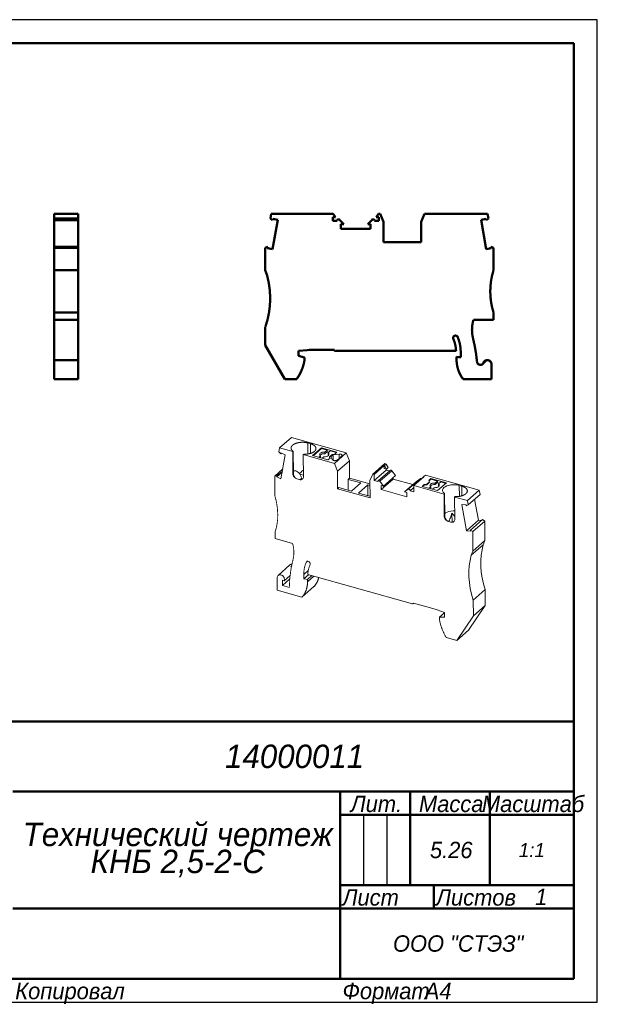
# Model space of a CAD drawing. Header units: millimetres. Extents: x 0 to 297, y 0 to 210.
# Tile 2 of 2: x 173 to 297, y 0 to 210. Entities that reach past the tile are written whole.
import ezdxf

# ---------------------------------------------------------------- set-up
doc = ezdxf.new("R2010")
doc.units = ezdxf.units.MM

# ---------------------------------------------------------------- blocks, each defined once
blk = doc.blocks.new('_FR1Страница_1')
at = {"color": 7, "lineweight": 25, "flags": 128}
for points in [[(297, 210), (0, 210)], [(297, 0), (297, 210)], [(247, 40), (247, 25)], [(252, 40), (252, 25)], [(242, 20), (292, 20)], [(0, 0), (297, 0)]]:
    blk.add_lwpolyline(points, dxfattribs=at)
at = {"color": 7, "lineweight": 50, "flags": 128}
for points in [[(20, 205), (292, 205)], [(292, 205), (292, 5)], [(107, 60), (292, 60)], [(172, 45), (292, 45)], [(242, 45), (242, 5)], [(257, 45), (257, 25)], [(274, 45), (274, 25)], [(242, 40), (292, 40)], [(242, 25), (292, 25)], [(262, 25), (262, 20)], [(172, 20), (292, 20)], [(292, 5), (20, 5)]]:
    blk.add_lwpolyline(points, dxfattribs=at)
at = {"color": 7}
for s, insert, char_height, width, attachment_point in [('\\pl0.5;{\\fT-FLEX Type A|b0|i1;\\l14000011 \\P}', (232, 52.5), 5, 122.5, 5), ('\\pl0.5;{\\fT-FLEX Type A|b0|i1;\\lМасштаб\\P}', (283, 44.125), 3.5, 19.75, 2), ('\\pl0.5;{\\fT-FLEX Type A|b0|i1;\\lЛит.\\P}', (249.5, 44.125), 3.5, 16.75, 2), ('\\pl0.5;{\\fT-FLEX Type A|b0|i1;\\lМасса\\P}', (265.5, 44.125), 3.5, 18.75, 2), ('\\pl0.5;{\\fT-FLEX Type A|b0|i1;\\l5.26\\P}', (265.5, 32.5), 3.5, 18.75, 5), ('{\\fT-FLEX Type A|b0|i1;\\l1:1\\P}', (283, 32.5), 3, 19.5, 5), ('\\pl0.5;{\\fT-FLEX Type A|b0|i1;\\l\\P}', (244.5, 32.5), 3.5, 6.75, 5), ('\\pl0.5;{\\fT-FLEX Type A|b0|i1;\\l\\P}', (249.5, 32.5), 3.5, 6.75, 5), ('\\pl0.5;{\\fT-FLEX Type A|b0|i1;\\l\\P}', (254.5, 32.5), 3.5, 6.75, 5), ('\\pl0.5;{\\fT-FLEX Type A|b0|i1;\\l\\H0.857143x;\\P}', (283, 32.5), 3.5, 19.75, 5), ('\\pl0.5;{\\fT-FLEX Type A|b0|i1;\\lЛист\\P}', (242, 24.125), 3.5, 11.75, 1), ('\\pl0.5;{\\fT-FLEX Type A|b0|i1;\\l\\H0.857143x;\\P}', (257, 24.125), 3.5, 11.75, 2), ('\\pl0.5;{\\fT-FLEX Type A|b0|i1;\\lЛистов\\P}', (262, 24.125), 3.5, 17.75, 1), ('{\\fT-FLEX Type A|b0|i1;\\l1\\P}', (285, 22.5), 3.5, 15.75, 5), ('\\pl0.5;{\\fT-FLEX Type A|b0|i1;\\l\\H0.857143x;\\P}', (285, 24.125), 3.5, 15.75, 2), ('{\\fT-FLEX Type A|b0|i1;\\l\\P}', (257, 22.5), 3.5, 11.75, 5), ('{\\fT-FLEX Type A|b0|i1;\\l}', (207, 20), 3, 71.5, 5), ('\\pl0.5;{\\fT-FLEX Type A|b0|i1;\\lООО "СТЭЗ"\\P}', (267, 12.5), 3.5, 51.75, 5), ('\\pl0.6;{\\fT-FLEX Type A|b0|i1;\\l \\P}', (207, 12.5), 3.5, 71.75, 5), ('\\pl0.5;{\\fT-FLEX Type A|b0|i1;\\lКопировал\\P}', (172, 4.125), 3.5, 23.566, 1), ('\\pl0.5;{\\fT-FLEX Type A|b0|i1;\\l\\P}', (193.816, 4.125), 3.5, 40.967, 1), ('\\pl0.5;{\\fT-FLEX Type A|b0|i1;\\lФормат\\P}', (242, 4.125), 3.5, 18.675, 1), ('\\pl0.5;{\\fT-FLEX Type A|b0|i1;\\l\\P}', (258.925, 4.125), 3.5, 9.825, 1), ('{\\fT-FLEX Type A|b0|i1;\\lA4\\P}', (262.962, 4.125), 3.5, 9.825, 2)]:
    blk.add_mtext(s, dxfattribs=dict(at, insert=insert, char_height=char_height, width=width, attachment_point=attachment_point))
at = {"color": 7, "insert": (207, 32.5), "char_height": 5, "width": 72.5, "attachment_point": 5, "line_spacing_factor": 0.692771}
blk.add_mtext('\\pl0.5;{\\fT-FLEX Type A|b0|i1;\\lТехнический чертеж\\PКНБ 2,5-2-С\\P}', dxfattribs=at)
blk = doc.blocks.new('Страница_1')
at = {"color": 7, "lineweight": 50, "flags": 128}
for points in [[(185.993, 168.524), (180.843, 168.524)], [(180.843, 167.518), (180.843, 168.524)], [(185.993, 167.518), (185.993, 168.524)], [(227.252, 168.524), (227.075, 167.522)], [(227.252, 168.524), (240.509, 168.524)], [(240.509, 168.524), (240.999, 167.824)], [(249.686, 167.824), (250.176, 168.524)], [(250.553, 168.524), (250.176, 168.524)], [(250.553, 168.524), (251.293, 166.774)], [(259.293, 166.774), (260.032, 168.524)], [(273.527, 168.524), (260.032, 168.524)], [(273.705, 167.518), (273.527, 168.524)], [(185.993, 167.518), (180.843, 167.518)], [(180.843, 167.518), (180.843, 167.129)], [(180.843, 167.129), (185.993, 167.129)], [(180.843, 167.129), (180.843, 161.436)], [(185.993, 167.518), (185.993, 167.129)], [(185.993, 167.129), (185.993, 161.436)], [(227.075, 167.522), (227.544, 167.129)], [(227.544, 167.129), (227.591, 167.397)], [(227.547, 160.983), (228.645, 167.211)], [(227.591, 167.397), (228.645, 167.211)], [(240.443, 167.824), (240.443, 167.024)], [(240.999, 167.824), (240.443, 167.824)], [(241.352, 167.024), (240.443, 167.024)], [(242.777, 166.324), (241.864, 167.236)], [(242.168, 166.324), (242.777, 166.324)], [(242.168, 165.274), (242.168, 166.324)], [(247.909, 166.324), (248.821, 167.236)], [(247.909, 166.324), (248.518, 166.324)], [(248.518, 166.324), (248.518, 165.274)], [(250.243, 167.024), (249.333, 167.024)], [(250.243, 167.824), (249.686, 167.824)], [(250.243, 167.824), (250.243, 167.024)], [(251.293, 162.474), (251.293, 166.774)], [(259.293, 166.774), (259.293, 162.474)], [(273.194, 167.397), (272.14, 167.211)], [(272.14, 167.211), (273.239, 160.983)], [(273.241, 167.129), (273.194, 167.397)], [(273.705, 167.518), (273.241, 167.129)], [(248.518, 165.274), (242.168, 165.274)], [(251.293, 162.474), (259.293, 162.474)], [(180.843, 161.436), (180.843, 161.237)], [(185.993, 161.436), (180.843, 161.436)], [(185.993, 161.237), (180.843, 161.237)], [(180.843, 161.237), (180.843, 156.424)], [(185.993, 161.436), (185.993, 161.237)], [(185.993, 161.237), (185.993, 156.424)], [(225.993, 161.237), (226.54, 161.436)], [(225.993, 156.424), (225.993, 161.237)], [(226.54, 161.436), (226.493, 161.168)], [(227.547, 160.983), (226.493, 161.168)], [(273.239, 160.983), (274.293, 161.168)], [(274.245, 161.436), (274.793, 161.237)], [(274.293, 161.168), (274.245, 161.436)], [(274.793, 161.237), (274.793, 156.424)], [(185.993, 156.424), (180.843, 156.424)], [(180.843, 151.924), (180.843, 156.424)], [(185.993, 151.924), (185.993, 156.424)], [(226.38, 155.293), (225.993, 156.424)], [(180.843, 147.424), (180.843, 151.924)], [(185.993, 147.424), (185.993, 151.924)], [(180.843, 147.424), (185.993, 147.424)], [(180.843, 147.424), (180.843, 145.824)], [(185.993, 147.424), (185.993, 145.824)], [(274.793, 147.424), (274.793, 145.824)], [(180.843, 143.698), (180.843, 145.824)], [(185.993, 145.824), (180.843, 145.824)], [(185.993, 143.698), (185.993, 145.824)], [(270.5, 145.824), (274.793, 145.824)], [(180.843, 141.866), (180.843, 143.698)], [(185.993, 141.866), (185.993, 143.698)], [(225.993, 144.31), (225.993, 140.424)], [(180.843, 141.866), (180.843, 137.232)], [(185.993, 141.866), (185.993, 137.234)], [(225.993, 140.424), (230.165, 133.174)], [(233.093, 139.224), (233.148, 139.229)], [(233.093, 138.124), (233.093, 139.224)], [(233.148, 139.229), (234.938, 139.385)], [(234.938, 139.385), (235.379, 139.424)], [(235.379, 139.424), (238.039, 139.424)], [(238.039, 139.424), (240.793, 139.424)], [(240.993, 139.224), (266.787, 139.224)], [(266.754, 139.673), (266.787, 139.224)], [(267.764, 139.612), (267.793, 138.924)], [(267.793, 137.845), (267.793, 138.924)], [(180.843, 136.433), (180.843, 137.224)], [(185.993, 137.224), (180.843, 137.224)], [(185.993, 136.433), (185.993, 137.222)], [(234.393, 137.775), (233.093, 138.124)], [(234.393, 137.324), (234.393, 137.775)], [(266.893, 137.924), (267.293, 137.889)], [(266.893, 137.367), (266.893, 137.924)], [(267.293, 137.889), (267.793, 137.845)], [(271.266, 136.883), (271.263, 136.907)], [(273.304, 137.208), (272.54, 136.444)], [(180.843, 136.324), (180.843, 136.433)], [(180.843, 136.324), (180.843, 133.174)], [(185.993, 136.324), (185.993, 136.433)], [(185.993, 136.324), (185.993, 133.174)], [(274.373, 136.324), (274.373, 133.174)], [(180.843, 133.174), (185.993, 133.174)], [(230.165, 133.174), (232.698, 133.174)], [(268.288, 133.174), (274.373, 133.174)]]:
    blk.add_lwpolyline(points, dxfattribs=at)
at = {"color": 7, "linetype": 'Continuous', "lineweight": 50, "const_width": 0.5}
for points in [[(241.864, 167.236, 0.6681786), (241.352, 167.024, 0.6681786)], [(249.333, 167.024, 0.6681786), (248.821, 167.236, 0.6681786)], [(274.793, 156.424, 0.0763208), (274.102, 151.924, 0.0763208)], [(225.993, 144.31, 0.1519408), (226.38, 155.293, 0.1519408)], [(274.102, 151.924, 0.0763208), (274.793, 147.424, 0.0763208)], [(270.5, 145.824, 0.0719509), (270.193, 143.698, 0.0719509)], [(270.193, 143.698, 0.0617807), (270.42, 141.866, 0.0617807)], [(267.134, 142.164, 0.8171921), (266.174, 141.969, 0.8171921)], [(266.174, 141.969, 0.1005988), (266.214, 141.774, 0.1005988)], [(266.754, 139.673, 0.0746912), (266.214, 141.774, 0.0746912)], [(267.764, 139.612, 0.079661), (267.134, 142.164, 0.079661)], [(271.263, 136.907, 0.0392364), (270.42, 141.866, 0.0392364)], [(240.793, 139.424, 0.4142136), (240.993, 139.224, 0.4142136)], [(232.698, 133.174, 0.1196559), (234.393, 137.324, 0.1196559)], [(266.893, 137.367, 0.1619815), (268.288, 133.174, 0.1619815)], [(271.266, 136.883, 0.6248693), (272.54, 136.444, 0.6248693)], [(273.304, 137.208, 0.3075709), (272.589, 136.492, 0.3075709)], [(274.366, 136.433, 0.4338127), (273.304, 137.208, 0.4338127)], [(274.373, 136.324, 0.0305528), (274.366, 136.433, 0.0305528)]]:
    blk.add_lwpolyline(points, format="xyb", dxfattribs=at)
at = {"color": 7, "lineweight": 18, "flags": 128}
for points in [[(229.041, 118.449), (231.599, 120.7)], [(231.599, 120.7), (243.312, 117.417)], [(228.894, 117.621), (229.041, 118.449)], [(229.041, 118.449), (231.849, 117.663)], [(231.825, 119.052), (231.807, 119.035), (231.789, 119.019), (231.772, 119.002), (231.755, 118.985), (231.738, 118.968), (231.722, 118.951), (231.707, 118.933), (231.692, 118.916), (231.678, 118.898), (231.665, 118.881), (231.652, 118.863), (231.639, 118.845), (231.627, 118.827), (231.616, 118.809), (231.605, 118.791), (231.594, 118.773), (231.585, 118.754), (231.576, 118.736), (231.567, 118.718), (231.559, 118.699), (231.552, 118.681), (231.545, 118.662), (231.539, 118.643), (231.533, 118.625), (231.528, 118.606), (231.523, 118.587), (231.519, 118.569), (231.516, 118.55), (231.513, 118.531), (231.511, 118.512), (231.51, 118.493), (231.509, 118.474), (231.509, 118.456), (231.509, 118.437), (231.51, 118.418), (231.511, 118.399), (231.513, 118.38), (231.516, 118.361), (231.519, 118.343), (231.523, 118.324), (231.527, 118.305), (231.532, 118.287), (231.538, 118.268), (231.544, 118.249), (231.55, 118.231), (231.558, 118.212), (231.566, 118.194), (231.574, 118.176), (231.583, 118.158), (231.593, 118.139), (231.603, 118.121), (231.614, 118.103), (231.625, 118.085), (231.637, 118.068), (231.649, 118.05), (231.662, 118.032), (231.676, 118.015), (231.69, 117.997), (231.705, 117.98), (231.72, 117.963), (231.736, 117.946), (231.752, 117.929), (231.769, 117.912), (231.786, 117.895), (231.804, 117.879), (231.822, 117.863), (231.841, 117.846), (231.861, 117.83), (231.88, 117.815), (231.901, 117.799), (231.922, 117.783), (231.943, 117.768), (231.957, 117.758)], [(235.1, 119.517), (235.067, 119.526), (235.034, 119.534), (235.001, 119.543), (234.967, 119.551), (234.933, 119.559), (234.899, 119.567), (234.865, 119.574), (234.83, 119.582), (234.795, 119.588), (234.76, 119.595), (234.724, 119.601), (234.689, 119.607), (234.653, 119.613), (234.617, 119.619), (234.581, 119.624), (234.545, 119.629), (234.508, 119.633), (234.472, 119.638), (234.435, 119.642), (234.398, 119.646), (234.361, 119.649), (234.324, 119.652), (234.287, 119.655), (234.25, 119.658), (234.212, 119.66), (234.175, 119.662), (234.138, 119.664), (234.1, 119.665), (234.062, 119.667), (234.025, 119.667), (233.987, 119.668), (233.949, 119.668), (233.912, 119.668), (233.874, 119.668), (233.836, 119.667), (233.799, 119.666), (233.761, 119.665), (233.723, 119.663), (233.686, 119.662), (233.648, 119.659), (233.611, 119.657), (233.573, 119.654), (233.536, 119.651), (233.499, 119.648), (233.462, 119.644), (233.425, 119.641), (233.388, 119.636), (233.351, 119.632), (233.315, 119.627), (233.278, 119.622), (233.242, 119.617), (233.206, 119.611), (233.17, 119.606), (233.134, 119.599), (233.099, 119.593), (233.063, 119.586), (233.028, 119.579), (232.993, 119.572), (232.958, 119.564), (232.924, 119.557), (232.89, 119.549), (232.856, 119.54), (232.822, 119.532), (232.788, 119.523), (232.755, 119.514), (232.722, 119.504), (232.69, 119.495), (232.657, 119.485), (232.625, 119.475), (232.594, 119.464), (232.562, 119.454), (232.531, 119.443), (232.5, 119.432), (232.47, 119.42), (232.44, 119.409), (232.41, 119.397), (232.381, 119.385), (232.352, 119.372), (232.324, 119.36), (232.296, 119.347), (232.268, 119.334), (232.241, 119.321), (232.214, 119.308), (232.187, 119.294), (232.161, 119.28), (232.136, 119.266), (232.11, 119.252), (232.086, 119.238), (232.061, 119.223), (232.037, 119.209), (232.014, 119.194), (231.991, 119.179), (231.969, 119.163), (231.947, 119.148), (231.925, 119.132), (231.904, 119.116), (231.884, 119.101), (231.864, 119.084), (231.844, 119.068), (231.825, 119.052)], [(235.1, 119.517), (235.119, 117.18)], [(235.621, 119.371), (235.1, 119.517)], [(235.621, 119.371), (235.637, 117.297)], [(236.512, 117.738), (236.531, 117.755), (236.549, 117.772), (236.566, 117.788), (236.583, 117.805), (236.599, 117.822), (236.615, 117.84), (236.631, 117.857), (236.645, 117.874), (236.659, 117.892), (236.673, 117.91), (236.686, 117.927), (236.699, 117.945), (236.711, 117.963), (236.722, 117.981), (236.733, 117.999), (236.743, 118.017), (236.753, 118.036), (236.762, 118.054), (236.771, 118.072), (236.779, 118.091), (236.786, 118.109), (236.793, 118.128), (236.799, 118.147), (236.805, 118.165), (236.81, 118.184), (236.814, 118.203), (236.818, 118.222), (236.822, 118.24), (236.824, 118.259), (236.826, 118.278), (236.828, 118.297), (236.829, 118.316), (236.829, 118.335), (236.829, 118.353), (236.828, 118.372), (236.827, 118.391), (236.825, 118.41), (236.822, 118.429), (236.819, 118.447), (236.815, 118.466), (236.811, 118.485), (236.806, 118.504), (236.8, 118.522), (236.794, 118.541), (236.787, 118.559), (236.78, 118.578), (236.772, 118.596), (236.764, 118.614), (236.755, 118.633), (236.745, 118.651), (236.735, 118.669), (236.724, 118.687), (236.713, 118.705), (236.701, 118.723), (236.688, 118.74), (236.675, 118.758), (236.662, 118.775), (236.648, 118.793), (236.633, 118.81), (236.618, 118.827), (236.602, 118.844), (236.586, 118.861), (236.569, 118.878), (236.552, 118.895), (236.534, 118.911), (236.516, 118.928), (236.497, 118.944), (236.477, 118.96), (236.457, 118.976), (236.437, 118.991), (236.416, 119.007), (236.395, 119.022), (236.373, 119.038), (236.35, 119.053), (236.328, 119.067), (236.304, 119.082), (236.28, 119.097), (236.256, 119.111), (236.232, 119.125), (236.206, 119.139), (236.181, 119.153), (236.155, 119.166), (236.129, 119.179), (236.102, 119.193), (236.074, 119.205), (236.047, 119.218), (236.019, 119.231), (235.99, 119.243), (235.962, 119.255), (235.932, 119.266), (235.903, 119.278), (235.873, 119.289), (235.842, 119.3), (235.812, 119.311), (235.781, 119.322), (235.75, 119.332), (235.718, 119.342), (235.686, 119.352), (235.654, 119.361), (235.621, 119.371)], [(237.983, 118.478), (236.096, 116.818)], [(237.984, 118.348), (236.209, 116.787)], [(237.984, 118.348), (237.983, 118.478)], [(241.281, 117.554), (237.983, 118.478)], [(239.199, 118.008), (237.984, 118.348)], [(238.711, 117.578), (239.199, 118.008)], [(239.199, 118.008), (239.202, 117.662)], [(228.894, 117.621), (229.299, 117.172)], [(229.299, 117.172), (229.338, 117.393)], [(229.477, 117.329), (229.299, 117.172)], [(229.338, 117.393), (230.254, 116.976)], [(230.254, 116.976), (229.343, 111.849)], [(231.957, 117.758), (231.849, 117.663)], [(231.849, 117.663), (231.886, 112.943)], [(231.957, 117.758), (231.994, 113.038)], [(234.105, 117.03), (234.214, 117.126)], [(234.142, 112.311), (234.105, 117.03)], [(234.105, 117.03), (240.754, 115.167)], [(234.214, 117.126), (234.251, 117.124), (234.289, 117.123), (234.327, 117.123), (234.364, 117.122), (234.402, 117.122), (234.44, 117.122), (234.477, 117.123), (234.515, 117.123), (234.553, 117.124), (234.59, 117.126), (234.628, 117.127), (234.665, 117.129), (234.703, 117.132), (234.74, 117.134), (234.778, 117.137), (234.815, 117.14), (234.852, 117.143), (234.889, 117.147), (234.926, 117.151), (234.963, 117.155), (235, 117.16), (235.036, 117.165), (235.073, 117.17), (235.109, 117.175), (235.145, 117.181), (235.181, 117.187), (235.216, 117.193), (235.252, 117.2), (235.287, 117.206), (235.322, 117.214), (235.357, 117.221), (235.392, 117.228), (235.426, 117.236), (235.461, 117.245), (235.494, 117.253), (235.528, 117.262), (235.561, 117.271), (235.595, 117.28), (235.627, 117.289), (235.66, 117.299), (235.692, 117.309), (235.724, 117.319), (235.756, 117.33), (235.787, 117.34), (235.818, 117.351), (235.848, 117.363), (235.879, 117.374), (235.908, 117.386), (235.938, 117.398), (235.967, 117.41), (235.996, 117.422), (236.024, 117.435), (236.052, 117.448), (236.08, 117.461), (236.107, 117.474), (236.134, 117.487), (236.16, 117.501), (236.186, 117.515), (236.211, 117.529), (236.236, 117.543), (236.261, 117.557), (236.285, 117.572), (236.309, 117.587), (236.332, 117.602), (236.355, 117.617), (236.377, 117.632), (236.399, 117.648), (236.42, 117.664), (236.441, 117.679), (236.461, 117.695), (236.481, 117.712), (236.5, 117.728), (236.512, 117.738)], [(236.096, 116.818), (239.394, 115.894)], [(237.424, 116.446), (237.8, 116.777)], [(237.735, 117.324), (237.629, 117.189), (237.605, 117.045), (237.663, 116.904), (237.8, 116.777)], [(237.737, 116.977), (237.673, 116.895)], [(237.803, 116.431), (237.724, 116.362)], [(238.711, 117.578), (238.422, 117.571), (238.149, 117.523), (237.913, 117.439), (237.735, 117.324)], [(238.713, 117.232), (238.425, 117.225), (238.151, 117.177), (237.916, 117.092), (237.737, 116.977)], [(237.803, 116.431), (237.8, 116.777)], [(238.495, 116.583), (238.118, 116.251)], [(238.495, 116.583), (238.783, 116.59), (239.057, 116.638), (239.293, 116.723), (239.471, 116.837), (239.576, 116.972), (239.601, 117.116), (239.542, 117.257), (239.405, 117.384)], [(238.713, 117.232), (238.711, 117.578)], [(239.202, 117.662), (238.713, 117.232)], [(239.595, 117.551), (239.202, 117.662)], [(239.394, 115.894), (239.841, 116.287)], [(239.893, 117.813), (239.405, 117.384)], [(239.408, 117.037), (239.405, 117.384)], [(239.535, 116.92), (239.408, 117.037)], [(239.692, 116.559), (240.288, 117.083)], [(239.841, 116.287), (239.692, 116.559)], [(239.694, 116.429), (239.692, 116.559)], [(239.794, 116.246), (239.694, 116.429)], [(241.169, 117.456), (239.893, 117.813)], [(240.49, 116.959), (240.036, 116.56)], [(240.036, 116.56), (240.388, 115.916)], [(240.288, 117.083), (240.834, 117.161)], [(240.388, 115.916), (240.39, 115.912), (240.392, 115.908), (240.394, 115.905), (240.397, 115.901), (240.399, 115.897), (240.402, 115.893), (240.405, 115.89), (240.408, 115.886), (240.411, 115.883), (240.414, 115.879), (240.417, 115.876), (240.421, 115.872), (240.424, 115.868), (240.428, 115.865), (240.432, 115.862), (240.435, 115.858), (240.439, 115.855), (240.443, 115.851), (240.448, 115.848), (240.452, 115.845), (240.456, 115.842), (240.461, 115.838), (240.465, 115.835), (240.47, 115.832), (240.475, 115.829), (240.479, 115.826), (240.484, 115.823), (240.489, 115.82), (240.495, 115.817), (240.5, 115.814), (240.505, 115.811), (240.511, 115.808), (240.516, 115.806), (240.522, 115.803), (240.527, 115.8), (240.533, 115.798), (240.539, 115.795), (240.545, 115.793), (240.551, 115.79), (240.557, 115.788), (240.563, 115.785), (240.569, 115.783), (240.576, 115.781), (240.582, 115.778), (240.589, 115.776), (240.595, 115.774), (240.602, 115.772), (240.608, 115.77), (240.615, 115.768), (240.622, 115.766), (240.629, 115.764), (240.636, 115.762), (240.643, 115.76), (240.65, 115.759), (240.657, 115.757), (240.664, 115.755), (240.671, 115.754), (240.678, 115.752), (240.685, 115.751), (240.693, 115.75), (240.7, 115.748), (240.708, 115.747), (240.715, 115.746), (240.722, 115.745), (240.73, 115.743), (240.738, 115.742), (240.745, 115.741), (240.753, 115.741), (240.76, 115.74), (240.768, 115.739), (240.776, 115.738), (240.783, 115.738), (240.791, 115.737), (240.799, 115.736), (240.807, 115.736), (240.815, 115.736), (240.822, 115.735), (240.83, 115.735), (240.838, 115.735), (240.846, 115.734), (240.854, 115.734), (240.862, 115.734), (240.869, 115.734), (240.877, 115.734), (240.885, 115.734), (240.893, 115.735), (240.901, 115.735), (240.909, 115.735), (240.917, 115.736), (240.924, 115.736), (240.932, 115.737), (240.94, 115.737), (240.948, 115.738), (240.955, 115.738), (240.963, 115.739), (240.971, 115.74), (240.979, 115.741), (240.986, 115.742), (240.994, 115.743), (241.001, 115.744), (241.009, 115.745), (241.016, 115.746), (241.024, 115.747), (241.031, 115.749), (241.039, 115.75), (241.046, 115.751), (241.054, 115.753), (241.061, 115.754), (241.068, 115.756), (241.075, 115.758), (241.082, 115.759), (241.089, 115.761), (241.097, 115.763), (241.103, 115.765), (241.11, 115.766), (241.117, 115.768), (241.124, 115.77), (241.131, 115.772), (241.137, 115.775), (241.144, 115.777), (241.151, 115.779), (241.157, 115.781), (241.163, 115.784), (241.17, 115.786), (241.176, 115.788), (241.182, 115.791), (241.188, 115.793), (241.194, 115.796), (241.2, 115.798), (241.206, 115.801), (241.212, 115.804), (241.218, 115.807), (241.223, 115.809), (241.229, 115.812), (241.234, 115.815), (241.239, 115.818), (241.245, 115.821), (241.25, 115.824), (241.255, 115.827), (241.26, 115.83), (241.265, 115.833), (241.27, 115.836), (241.274, 115.839), (241.279, 115.843)], [(241.782, 117.142), (240.49, 116.959)], [(240.49, 116.959), (240.499, 115.822)], [(240.754, 115.167), (243.312, 117.417)], [(240.834, 117.161), (241.281, 117.554)], [(241.279, 115.843), (241.914, 116.297)], [(242.369, 116.801), (242.372, 116.805), (242.375, 116.809), (242.378, 116.812), (242.381, 116.816), (242.383, 116.82), (242.386, 116.823), (242.388, 116.827), (242.391, 116.831), (242.393, 116.835), (242.395, 116.838), (242.397, 116.842), (242.399, 116.846), (242.401, 116.85), (242.403, 116.854), (242.404, 116.858), (242.405, 116.862), (242.407, 116.865), (242.408, 116.869), (242.409, 116.873), (242.41, 116.877), (242.411, 116.881), (242.411, 116.885), (242.412, 116.889), (242.412, 116.893), (242.413, 116.897), (242.413, 116.901), (242.413, 116.905), (242.413, 116.908), (242.413, 116.912), (242.412, 116.916), (242.412, 116.92), (242.411, 116.924), (242.411, 116.928), (242.41, 116.932), (242.409, 116.936), (242.408, 116.94), (242.407, 116.944), (242.406, 116.948), (242.404, 116.951), (242.403, 116.955), (242.401, 116.959), (242.399, 116.963), (242.397, 116.967), (242.395, 116.97), (242.393, 116.974), (242.391, 116.978), (242.389, 116.982), (242.386, 116.985), (242.384, 116.989), (242.381, 116.993), (242.378, 116.996), (242.375, 117), (242.372, 117.004), (242.369, 117.007), (242.366, 117.011), (242.362, 117.014), (242.359, 117.018), (242.355, 117.021), (242.351, 117.025), (242.347, 117.028), (242.344, 117.031), (242.339, 117.035), (242.335, 117.038), (242.331, 117.041), (242.327, 117.045), (242.322, 117.048), (242.318, 117.051), (242.313, 117.054), (242.308, 117.057), (242.303, 117.06), (242.298, 117.063), (242.293, 117.066), (242.288, 117.069), (242.283, 117.072), (242.278, 117.075), (242.272, 117.078), (242.267, 117.081), (242.261, 117.083), (242.255, 117.086), (242.25, 117.089), (242.244, 117.091), (242.238, 117.094), (242.232, 117.096), (242.226, 117.099), (242.22, 117.101), (242.213, 117.103), (242.207, 117.106), (242.201, 117.108), (242.194, 117.11), (242.188, 117.112), (242.181, 117.114), (242.174, 117.116), (242.168, 117.118), (242.161, 117.12), (242.154, 117.122), (242.147, 117.124), (242.14, 117.126), (242.133, 117.128), (242.126, 117.129), (242.119, 117.131), (242.112, 117.132), (242.105, 117.134), (242.097, 117.135), (242.09, 117.137), (242.083, 117.138), (242.075, 117.139), (242.068, 117.14), (242.06, 117.142), (242.053, 117.143), (242.045, 117.144), (242.038, 117.145), (242.03, 117.146), (242.022, 117.146), (242.015, 117.147), (242.007, 117.148), (241.999, 117.149), (241.992, 117.149), (241.984, 117.15), (241.976, 117.15), (241.968, 117.151), (241.96, 117.151), (241.953, 117.151), (241.945, 117.151), (241.937, 117.152), (241.929, 117.152), (241.921, 117.152), (241.913, 117.152), (241.905, 117.152), (241.898, 117.152), (241.89, 117.151), (241.882, 117.151), (241.874, 117.151), (241.866, 117.15), (241.858, 117.15), (241.851, 117.149), (241.843, 117.149), (241.835, 117.148), (241.827, 117.148), (241.82, 117.147), (241.812, 117.146), (241.804, 117.145), (241.797, 117.144), (241.789, 117.143), (241.782, 117.142)], [(241.789, 116.207), (241.782, 117.142)], [(241.914, 116.297), (242.369, 116.801)], [(243.965, 115.722), (243.312, 117.417)], [(227.992, 112.447), (229.719, 113.966)], [(234.131, 113.722), (234.022, 113.655), (233.786, 113.468), (233.554, 113.242), (233.33, 112.982)], [(241.408, 113.472), (240.754, 115.167)], [(243.965, 115.722), (241.408, 113.472)], [(243.965, 115.722), (243.995, 111.998)], [(248.982, 112.861), (251.539, 115.112)], [(249.251, 112.786), (251.411, 114.686)], [(251.819, 113.737), (249.261, 111.487)], [(252.67, 113.668), (250.113, 111.418)], [(251.411, 114.686), (251.469, 114.67)], [(251.411, 114.686), (251.416, 114.08)], [(251.899, 113.945), (251.416, 114.08)], [(251.469, 114.67), (251.866, 115.02)], [(251.469, 114.67), (251.899, 113.945)], [(251.539, 115.112), (251.866, 115.02)], [(251.817, 113.968), (251.819, 113.737)], [(251.819, 113.737), (252.524, 113.539)], [(252.296, 114.294), (251.866, 115.02)], [(251.899, 113.945), (252.296, 114.294)], [(253.051, 113.575), (252.99, 113.638), (252.917, 113.683), (252.841, 113.709), (252.767, 113.711), (252.702, 113.69), (252.673, 113.666)], [(228.466, 112.487), (227.992, 112.447)], [(227.992, 112.447), (228.025, 108.279)], [(228.427, 112.266), (229.6, 113.298)], [(228.427, 112.266), (228.466, 112.487)], [(229.343, 111.849), (228.427, 112.266)], [(228.466, 112.487), (229.64, 113.519)], [(231.886, 112.943), (231.994, 113.038)], [(231.886, 112.943), (231.904, 112.769), (231.954, 112.593), (232.036, 112.421), (232.145, 112.259), (232.277, 112.115), (232.428, 111.993), (232.591, 111.898), (232.76, 111.834)], [(233.33, 112.982), (233.104, 113.182), (232.887, 113.344), (232.68, 113.466), (232.486, 113.549), (232.306, 113.59), (232.142, 113.59), (231.996, 113.549), (231.99, 113.545)], [(231.994, 113.038), (232.008, 112.859), (232.047, 112.671), (232.11, 112.484), (232.197, 112.306), (232.308, 112.145), (232.441, 112.008), (232.593, 111.902), (232.76, 111.834)], [(233.281, 111.688), (232.76, 111.834)], [(234.142, 112.311), (234.127, 112.146), (234.079, 111.998), (234, 111.87), (233.893, 111.769), (233.762, 111.699), (233.613, 111.661), (233.45, 111.657), (233.281, 111.688)], [(233.281, 111.688), (233.456, 111.661), (233.631, 111.675), (233.796, 111.728), (233.936, 111.81)], [(233.348, 112.88), (233.33, 112.982)], [(233.348, 112.88), (233.788, 112.008)], [(233.348, 112.88), (234.14, 112.658)], [(233.788, 112.008), (233.403, 111.669)], [(233.79, 111.726), (233.788, 112.008)], [(241.408, 113.472), (241.437, 109.748)], [(243.995, 111.998), (243.709, 111.747)], [(246.443, 110.981), (243.709, 111.747)], [(243.709, 111.747), (243.727, 109.437)], [(248.357, 110.775), (243.995, 111.998)], [(248.982, 112.861), (248.352, 111.526)], [(248.982, 112.861), (249.251, 112.786)], [(249.251, 112.786), (249.261, 111.487)], [(253.051, 113.575), (250.494, 111.325)], [(250.77, 109.552), (253.328, 111.802)], [(251.292, 110.313), (253.849, 112.563)], [(253.849, 112.563), (253.051, 113.575)], [(253.325, 112.102), (253.328, 111.802)], [(253.328, 111.802), (257.522, 110.627)], [(259.089, 111.883), (256.532, 109.633)], [(259.917, 112.303), (257.757, 110.402)], [(258.304, 111.315), (259.089, 111.883)], [(259.089, 111.883), (259.15, 111.911), (259.222, 111.917), (259.298, 111.899), (259.373, 111.86), (259.393, 111.842)], [(259.619, 112.04), (259.86, 112.319)], [(259.86, 112.319), (260.257, 112.669)], [(259.86, 112.319), (259.917, 112.303)], [(271.764, 109.444), (260.257, 112.669)], [(261.418, 111.911), (260.971, 111.518)], [(261.419, 111.781), (261.019, 111.43)], [(261.419, 111.781), (261.418, 111.911)], [(264.716, 110.987), (261.418, 111.911)], [(262.807, 111.392), (261.419, 111.781)], [(241.723, 109.999), (241.437, 109.748)], [(248.381, 107.802), (241.437, 109.748)], [(241.723, 109.999), (244.457, 109.233)], [(244.457, 109.233), (246.443, 110.981)], [(247.919, 110.567), (245.932, 108.819)], [(248.36, 110.443), (247.919, 110.567)], [(247.919, 110.567), (247.937, 108.258)], [(248.381, 107.802), (248.352, 111.526)], [(249.261, 111.487), (250.051, 111.266)], [(250.494, 111.325), (250.432, 111.387), (250.36, 111.433), (250.284, 111.458), (250.21, 111.461), (250.144, 111.44), (250.093, 111.398), (250.061, 111.338), (250.051, 111.266)], [(251.292, 110.313), (250.494, 111.325)], [(251.292, 110.313), (250.763, 110.461)], [(250.763, 110.461), (250.77, 109.552)], [(256.282, 108.007), (250.77, 109.552)], [(258.304, 111.315), (255.746, 109.065)], [(255.746, 109.065), (256.532, 109.633)], [(256.532, 109.633), (256.593, 109.661), (256.665, 109.667), (256.741, 109.649), (256.815, 109.61), (256.881, 109.552), (256.933, 109.481), (256.966, 109.403), (256.978, 109.325)], [(256.978, 109.325), (257.76, 110.013)], [(264.223, 108.59), (257.757, 110.402)], [(257.757, 110.402), (257.767, 109.103)], [(259.977, 110.644), (259.531, 110.251)], [(259.531, 110.251), (262.829, 109.327)], [(259.978, 110.514), (259.643, 110.219)], [(260.523, 110.722), (259.977, 110.644)], [(259.977, 110.644), (259.978, 110.514)], [(260.524, 110.592), (259.978, 110.514)], [(261.119, 111.246), (260.523, 110.722)], [(260.523, 110.722), (260.524, 110.592)], [(261.12, 111.116), (260.524, 110.592)], [(260.971, 111.518), (261.119, 111.246)], [(261.032, 109.83), (261.409, 110.162)], [(261.12, 111.116), (261.119, 111.246)], [(262.319, 110.962), (262.03, 110.955), (261.757, 110.908), (261.521, 110.823), (261.343, 110.708), (261.237, 110.573), (261.213, 110.429), (261.272, 110.288), (261.409, 110.162)], [(262.322, 110.616), (262.033, 110.609), (261.76, 110.561), (261.524, 110.476), (261.346, 110.362), (261.281, 110.279)], [(261.411, 109.815), (261.333, 109.746)], [(261.411, 109.815), (261.409, 110.162)], [(262.103, 109.967), (261.726, 109.636)], [(262.103, 109.967), (262.392, 109.974), (262.665, 110.022), (262.901, 110.107), (263.079, 110.222)], [(262.319, 110.962), (262.807, 111.392)], [(262.322, 110.616), (262.319, 110.962)], [(262.81, 111.046), (262.322, 110.616)], [(262.807, 111.392), (262.81, 111.046)], [(263.204, 110.935), (262.81, 111.046)], [(262.829, 109.327), (264.716, 110.987)], [(263.502, 111.198), (263.013, 110.768)], [(263.079, 110.222), (263.185, 110.357), (263.209, 110.501), (263.15, 110.642), (263.013, 110.768)], [(263.016, 110.421), (263.013, 110.768)], [(263.144, 110.304), (263.016, 110.421)], [(264.604, 110.889), (263.502, 111.198)], [(264.2, 109.979), (264.052, 109.824), (263.949, 109.661), (263.893, 109.492), (263.886, 109.321), (263.928, 109.151), (264.017, 108.987), (264.153, 108.83), (264.332, 108.686)], [(267.475, 110.444), (267.046, 110.538), (266.587, 110.588), (266.117, 110.592), (265.653, 110.55), (265.213, 110.464), (264.815, 110.336), (264.473, 110.173), (264.2, 109.979)], [(266.588, 108.053), (266.626, 108.052), (266.664, 108.051), (266.701, 108.05), (266.739, 108.05), (266.777, 108.05), (266.814, 108.05), (266.852, 108.05), (266.89, 108.051), (266.927, 108.052), (266.965, 108.053), (267.003, 108.055), (267.04, 108.057), (267.078, 108.059), (267.115, 108.062), (267.152, 108.064), (267.19, 108.067), (267.227, 108.071), (267.264, 108.075), (267.301, 108.079), (267.338, 108.083), (267.374, 108.087), (267.411, 108.092), (267.447, 108.097), (267.483, 108.103), (267.519, 108.108), (267.555, 108.114), (267.591, 108.121), (267.627, 108.127), (267.662, 108.134), (267.697, 108.141), (267.732, 108.148), (267.767, 108.156), (267.801, 108.164), (267.835, 108.172), (267.869, 108.181), (267.903, 108.189), (267.936, 108.198), (267.969, 108.207), (268.002, 108.217), (268.034, 108.227), (268.067, 108.237), (268.099, 108.247), (268.13, 108.257), (268.161, 108.268), (268.192, 108.279), (268.223, 108.29), (268.253, 108.302), (268.283, 108.313), (268.312, 108.325), (268.342, 108.337), (268.37, 108.35), (268.399, 108.362), (268.427, 108.375), (268.454, 108.388), (268.481, 108.401), (268.508, 108.415), (268.535, 108.428), (268.56, 108.442), (268.586, 108.456), (268.611, 108.471), (268.636, 108.485), (268.66, 108.5), (268.683, 108.514), (268.707, 108.529), (268.729, 108.545), (268.752, 108.56), (268.773, 108.575), (268.795, 108.591), (268.815, 108.607), (268.836, 108.623), (268.856, 108.639), (268.875, 108.655), (268.894, 108.672), (268.912, 108.688), (268.93, 108.705), (268.947, 108.722), (268.964, 108.739), (268.98, 108.756), (268.995, 108.773), (269.011, 108.791), (269.025, 108.808), (269.039, 108.826), (269.053, 108.844), (269.065, 108.861), (269.078, 108.879), (269.09, 108.897), (269.101, 108.915), (269.111, 108.933), (269.121, 108.952), (269.131, 108.97), (269.14, 108.988), (269.148, 109.007), (269.156, 109.025), (269.163, 109.044), (269.17, 109.062), (269.176, 109.081), (269.181, 109.1), (269.186, 109.118), (269.19, 109.137), (269.194, 109.156), (269.197, 109.175), (269.2, 109.194), (269.202, 109.212), (269.203, 109.231), (269.204, 109.25), (269.204, 109.269), (269.203, 109.288), (269.202, 109.307), (269.201, 109.325), (269.198, 109.344), (269.196, 109.363), (269.192, 109.382), (269.188, 109.4), (269.184, 109.419), (269.178, 109.438), (269.173, 109.456), (269.166, 109.475), (269.159, 109.493), (269.152, 109.512), (269.144, 109.53), (269.135, 109.549), (269.126, 109.567), (269.116, 109.585), (269.106, 109.603), (269.095, 109.621), (269.083, 109.639), (269.071, 109.657), (269.058, 109.674), (269.045, 109.692), (269.031, 109.709), (269.017, 109.727), (269.002, 109.744), (268.987, 109.761), (268.971, 109.778), (268.954, 109.795), (268.937, 109.812), (268.92, 109.828), (268.902, 109.845), (268.883, 109.861), (268.864, 109.877), (268.845, 109.893), (268.825, 109.909), (268.804, 109.925), (268.783, 109.94), (268.761, 109.955), (268.739, 109.971), (268.717, 109.986), (268.694, 110), (268.67, 110.015), (268.646, 110.029), (268.622, 110.044), (268.597, 110.058), (268.572, 110.071), (268.546, 110.085), (268.52, 110.099), (268.494, 110.112), (268.467, 110.125), (268.439, 110.138), (268.411, 110.15), (268.383, 110.163), (268.355, 110.175), (268.326, 110.187), (268.296, 110.198), (268.267, 110.21), (268.237, 110.221), (268.206, 110.232), (268.175, 110.242), (268.144, 110.253), (268.113, 110.263), (268.081, 110.273), (268.049, 110.283), (268.017, 110.292), (267.996, 110.298)], [(267.475, 110.444), (267.493, 108.114)], [(267.475, 110.444), (267.996, 110.298)], [(267.996, 110.298), (268.012, 108.23)], [(269.206, 107.194), (271.764, 109.444)], [(271.764, 109.444), (271.924, 108.534)], [(245.932, 108.819), (248.378, 108.134)], [(256.275, 108.917), (255.746, 109.065)], [(256.282, 108.007), (256.275, 108.917)], [(256.978, 109.325), (257.767, 109.103)], [(264.223, 108.59), (264.332, 108.686)], [(264.26, 103.871), (264.223, 108.59)], [(264.332, 108.686), (264.369, 103.966)], [(266.588, 108.053), (266.48, 107.958)], [(266.48, 107.958), (266.517, 103.238)], [(269.206, 107.194), (266.48, 107.958)], [(269.366, 106.284), (271.924, 108.534)], [(271.559, 102.985), (270.763, 107.512)], [(268.919, 106.301), (268.006, 106.396)], [(269.001, 100.735), (268.006, 106.396)], [(268.962, 106.057), (268.919, 106.301)], [(269.366, 106.284), (268.962, 106.057)], [(269.206, 107.194), (269.366, 106.284)], [(264.26, 103.871), (264.369, 103.966)], [(264.26, 103.871), (264.278, 103.697), (264.329, 103.521), (264.41, 103.348), (264.519, 103.187), (264.652, 103.042), (264.802, 102.92), (264.965, 102.825), (265.135, 102.761)], [(266.503, 105.003), (266.16, 105.006), (265.697, 104.964), (265.257, 104.878), (264.858, 104.75), (264.516, 104.587), (264.365, 104.479)], [(265.135, 102.761), (264.968, 102.83), (264.815, 102.936), (264.683, 103.073), (264.572, 103.234), (264.485, 103.412), (264.421, 103.599), (264.382, 103.787), (264.369, 103.966)], [(265.17, 102.751), (265.241, 102.835), (265.362, 103.042), (265.47, 103.276), (265.569, 103.523), (265.747, 104.032), (265.909, 104.551)], [(266.517, 103.238), (266.501, 103.074), (266.453, 102.925), (266.374, 102.798), (266.267, 102.697), (266.137, 102.626), (265.987, 102.588), (265.825, 102.585), (265.656, 102.615)], [(265.909, 104.551), (266.172, 104.203), (266.46, 103.875), (266.512, 103.829)], [(265.941, 102.597), (265.909, 104.551)], [(269.872, 100.883), (272.429, 103.133)], [(272.906, 102.828), (272.429, 103.133)], [(265.656, 102.615), (265.135, 102.761)], [(266.311, 102.738), (266.171, 102.656), (266.005, 102.602), (265.831, 102.588), (265.656, 102.615)], [(271.559, 102.985), (269.001, 100.735)], [(270.348, 100.578), (272.906, 102.828)], [(271.559, 102.985), (272.186, 102.919)], [(272.938, 98.659), (272.906, 102.828)], [(228.086, 100.485), (228.096, 99.099)], [(231.822, 98.055), (228.096, 99.099)], [(269.001, 100.735), (269.914, 100.64)], [(269.914, 100.64), (269.872, 100.883)], [(270.348, 100.578), (269.872, 100.883)], [(270.381, 96.409), (270.348, 100.578)], [(270.053, 95.524), (272.61, 97.774)], [(272.938, 98.659), (270.381, 96.409)], [(272.61, 97.774), (272.345, 96.675), (272.169, 95.533), (272.085, 94.356), (272.091, 93.149), (272.189, 91.92), (272.377, 90.675), (272.655, 89.423), (273.02, 88.169)], [(272.61, 97.774), (272.938, 98.659)], [(270.053, 95.524), (269.787, 94.425), (269.612, 93.283), (269.527, 92.106), (269.534, 90.899), (269.631, 89.67), (269.819, 88.425), (270.097, 87.173), (270.463, 85.919)], [(270.053, 95.524), (270.381, 96.409)], [(231.269, 93.477), (228.712, 91.227)], [(231.688, 93.609), (231.676, 93.61), (231.664, 93.61), (231.652, 93.611), (231.641, 93.611), (231.629, 93.61), (231.617, 93.61), (231.606, 93.609), (231.594, 93.609), (231.583, 93.608), (231.571, 93.606), (231.56, 93.605), (231.549, 93.603), (231.537, 93.602), (231.526, 93.6), (231.515, 93.597), (231.504, 93.595), (231.494, 93.592), (231.483, 93.59), (231.472, 93.587), (231.462, 93.584), (231.451, 93.58), (231.441, 93.577), (231.43, 93.573), (231.42, 93.569), (231.41, 93.565), (231.4, 93.56), (231.39, 93.556), (231.381, 93.551), (231.371, 93.546), (231.362, 93.541), (231.352, 93.536), (231.343, 93.531), (231.334, 93.525), (231.325, 93.519), (231.316, 93.513), (231.308, 93.507), (231.299, 93.501), (231.291, 93.494), (231.282, 93.488), (231.274, 93.481), (231.269, 93.477)], [(231.458, 93.045), (231.587, 93.159)], [(231.563, 92.988), (231.551, 92.995), (231.539, 93.002), (231.527, 93.009), (231.516, 93.016), (231.504, 93.022), (231.492, 93.028), (231.48, 93.035), (231.468, 93.04), (231.458, 93.045)], [(235.603, 93.664), (235.577, 93.817), (235.503, 93.966), (235.391, 94.094), (235.252, 94.186), (235.105, 94.232), (234.964, 94.226), (234.848, 94.168), (234.768, 94.067)], [(234.768, 94.067), (234.93, 94.209)], [(228.525, 90.77), (228.53, 90.863)], [(228.525, 90.77), (228.547, 88.042)], [(228.53, 90.863), (228.566, 91.012), (228.634, 91.141), (228.732, 91.243), (228.855, 91.316), (228.997, 91.354), (229.154, 91.358), (229.317, 91.326), (229.479, 91.26), (229.634, 91.162), (229.775, 91.038), (229.895, 90.893), (229.989, 90.733), (230.053, 90.564), (230.085, 90.395), (230.082, 90.233), (230.045, 90.085)], [(230.045, 90.085), (231.296, 91.186)], [(234.219, 91.421), (235.184, 92.271)], [(234.239, 92.011), (234.219, 91.421)], [(234.226, 90.487), (234.219, 91.421)], [(234.226, 90.487), (234.81, 91)], [(234.81, 91), (235.207, 91.35)], [(235.975, 91.188), (235.007, 90.336)], [(235.01, 89.854), (236.393, 91.071)], [(235.115, 91.817), (235.09, 91.436)], [(257.478, 85.162), (235.09, 91.436)], [(235.207, 91.35), (235.253, 91.39)], [(236.385, 88.812), (236.441, 88.873), (236.496, 88.935), (236.55, 88.998), (236.602, 89.063), (236.653, 89.128), (236.703, 89.195), (236.751, 89.263), (236.798, 89.332), (236.844, 89.402), (236.889, 89.473), (236.932, 89.546), (236.974, 89.619), (237.014, 89.693), (237.053, 89.769), (237.091, 89.845), (237.127, 89.922), (237.162, 90.001), (237.196, 90.08), (237.228, 90.16), (237.259, 90.241), (237.288, 90.323), (237.316, 90.406), (237.343, 90.49), (237.368, 90.574), (237.391, 90.659), (237.413, 90.745), (237.422, 90.781)], [(229.638, 90.199), (229.647, 89.073)], [(230.045, 90.085), (229.638, 90.199)], [(229.647, 89.073), (231.222, 90.458)], [(229.647, 89.073), (231.129, 88.658)], [(233.828, 86.562), (233.884, 86.623), (233.939, 86.685), (233.992, 86.748), (234.044, 86.813), (234.095, 86.878), (234.145, 86.945), (234.194, 87.013), (234.241, 87.082), (234.287, 87.152), (234.331, 87.223), (234.374, 87.296), (234.416, 87.369), (234.457, 87.443), (234.496, 87.519), (234.534, 87.595), (234.57, 87.672), (234.605, 87.751), (234.638, 87.83), (234.671, 87.91), (234.701, 87.991), (234.731, 88.073), (234.759, 88.156), (234.785, 88.24), (234.81, 88.324), (234.834, 88.409), (234.856, 88.495), (234.877, 88.582), (234.896, 88.67), (234.914, 88.758), (234.93, 88.847), (234.945, 88.937), (234.958, 89.027), (234.97, 89.118), (234.98, 89.209), (234.989, 89.301), (234.996, 89.394), (235.002, 89.487), (235.006, 89.581), (235.009, 89.675), (235.011, 89.769), (235.01, 89.854)], [(236.385, 88.812), (233.828, 86.562)], [(234.66, 90.403), (234.226, 90.487)], [(235.007, 90.336), (234.66, 90.403)], [(235.01, 89.854), (235.007, 90.336)], [(233.828, 86.562), (228.547, 88.042)], [(273.02, 88.169), (270.463, 85.919)], [(273.02, 88.169), (273.047, 84.803)], [(257.65, 85.287), (257.637, 85.224), (257.6, 85.179), (257.544, 85.157), (257.478, 85.162)], [(257.609, 85.185), (257.706, 85.271)], [(260.04, 84.617), (257.65, 85.287)], [(262.349, 83.97), (260.04, 84.617)], [(273.047, 84.803), (269.474, 79.539)], [(270.463, 85.919), (270.489, 82.553)], [(273.047, 84.803), (270.489, 82.553)], [(262.732, 83.829), (262.349, 83.97)], [(264.287, 83.258), (262.732, 83.829)], [(263.216, 82.303), (263.8, 82.816)], [(263.216, 82.303), (264.342, 82.288)], [(263.219, 81.912), (263.216, 82.303)], [(263.8, 82.816), (264.197, 83.166)], [(264.197, 83.166), (264.298, 83.254)], [(264.335, 83.241), (264.287, 83.258)], [(264.342, 82.288), (264.335, 83.241)], [(270.489, 82.553), (266.917, 77.289)], [(263.219, 81.912), (263.24, 81.778), (263.264, 81.645), (263.289, 81.511), (263.316, 81.377), (263.346, 81.243), (263.377, 81.109), (263.41, 80.975), (263.445, 80.841), (263.482, 80.706), (263.522, 80.572), (263.563, 80.438), (263.606, 80.304), (263.65, 80.17), (263.697, 80.036), (263.746, 79.903), (263.796, 79.77), (263.849, 79.637), (263.903, 79.504), (263.959, 79.371), (264.017, 79.239), (264.077, 79.108), (264.138, 78.977), (264.202, 78.846), (264.267, 78.716), (264.334, 78.586), (264.402, 78.457), (264.472, 78.328), (264.544, 78.2), (264.618, 78.073), (264.693, 77.947), (264.718, 77.905)], [(266.917, 77.289), (264.718, 77.905)], [(269.474, 79.539), (266.917, 77.289)]]:
    blk.add_lwpolyline(points, dxfattribs=at)
at = {"color": 7, "linetype": 'Continuous', "lineweight": 18, "const_width": 0.18}
for points in [[(228.655, 104.214, 0.0701084), (228.025, 108.279, 0.0701084)], [(228.086, 100.485, 0.0833543), (228.655, 104.214, 0.0833543)], [(232.103, 96.14, 0.0664087), (231.822, 98.055, 0.0664087)], [(231.919, 94.608, 0.0663995), (232.103, 96.14, 0.0663995)], [(231.919, 94.608, 0.0608725), (231.129, 88.658, 0.0608725)], [(234.768, 94.067, 0.0914946), (234.239, 92.011, 0.0914946)], [(235.57, 93.505, 0.0862476), (235.115, 91.817, 0.0862476)], [(235.57, 93.505, 0.1130432), (235.603, 93.664, 0.1130432)]]:
    blk.add_lwpolyline(points, format="xyb", dxfattribs=at)
blk.add_blockref('_FR1Страница_1', (0, 0))

msp = doc.modelspace()

# ---------------------------------------------------------------- block references
msp.add_blockref('Страница_1', (0, 0))

doc.saveas('drawing.dxf')
